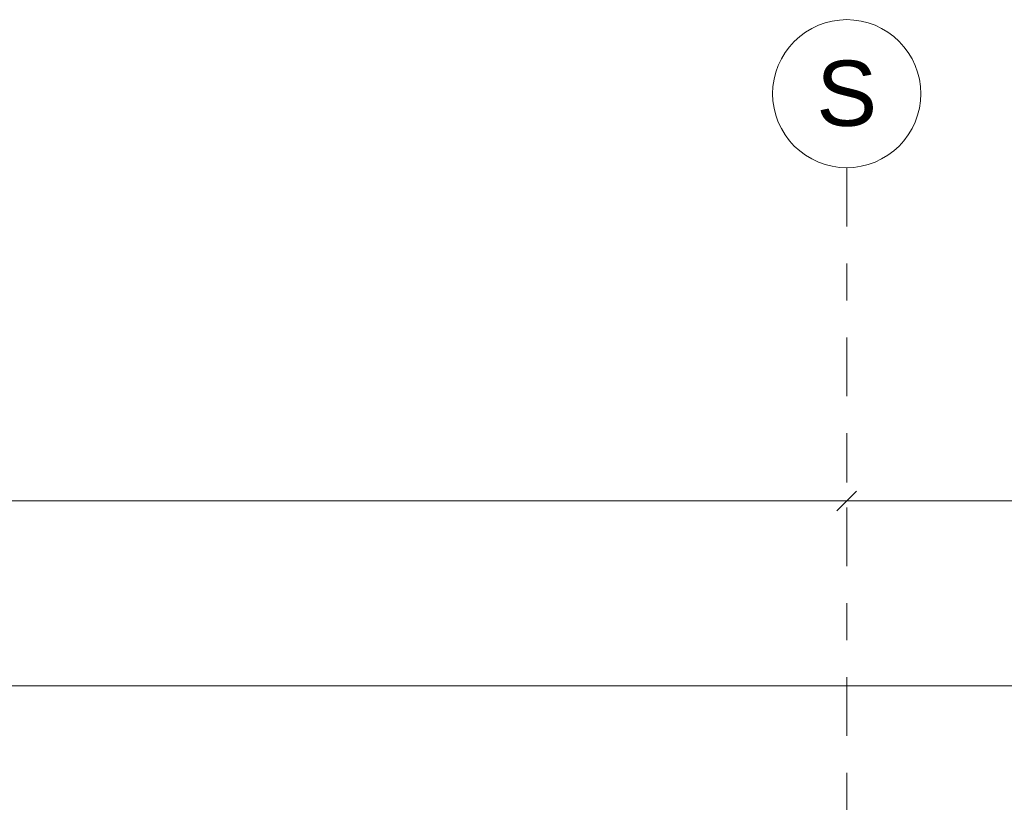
# Model space of a CAD drawing. Header units: metres. Extents: x -273 to 6, y -183 to 13.
# Tile 97 of 141: x -147.25 to -144.6, y 2.07 to 4.2. Entities that reach past the tile are written whole.
import ezdxf

# ---------------------------------------------------------------- set-up
doc = ezdxf.new("R2010")
doc.units = ezdxf.units.M
doc.header["$LTSCALE"] = 0.05
doc.header["$PDMODE"] = 1
doc.header["$PDSIZE"] = -2
doc.linetypes.add('Linienart-53', pattern=[5.291531, 3.175, -1.058062, 0.352704, -0.705764])
doc.layers.get('0').update_dxf_attribs({"lineweight": 25})
doc.layers.add('70 -71 Achsen- 1 Gebäudeachsen', color=7, linetype='Linienart-53', lineweight=18)
doc.layers.add('Keine', color=7, linetype='Continuous', lineweight=9)
doc.layers.add('70 -76 Bemaßung- 2 Allgemein', color=7, linetype='Continuous', lineweight=5, true_color=0x6666cc)
doc.styles.add('Arial', font='arial.ttf')
doc.dimstyles.new('k+k_klein', dxfattribs={"dimtxt": 0.100689, "dimasz": 0.05302, "dimexe": 0.05, "dimexo": 0.15, "dimgap": 0.005, "dimtad": 1, "dimdec": 3, "dimtxsty": 'Arial', "dimblk": 'VW_SLASH-2', "dimblk1": 'VW_SLASH-2', "dimblk2": 'VW_SLASH-2', "dimcen": 0, "dimdle": 0.025, "dimadec": 3, "dimazin": 0, "dimtfac": 0.75, "dimtdec": 3, "dimtix": 1, "dimtmove": 0, "dimatfit": 0, "dimldrblk": 'VW_FILLEDARROW', "dimfxl": 0.1, "dimfxlon": 1, "dimfrac": 2, "dimtolj": 1, "dimarcsym": 0})

# ---------------------------------------------------------------- blocks, each defined once
blk = doc.blocks.new('_Achsen (3D)')
at = {"layer": '70 -71 Achsen- 1 Gebäudeachsen', "transparency": 33554687}
blk.add_line((-145.021, 3.8), (-145.021, -46.172), dxfattribs=at)
at = {"color": 255, "transparency": 33554687}
blk.add_wipeout([(-145.021, 4.2), (-145.0014, 4.199), (-144.982, 4.1961), (-144.9629, 4.1913), (-144.9445, 4.1847), (-144.9267, 4.1763), (-144.9099, 4.1663), (-144.8941, 4.1546), (-144.8796, 4.1414), (-144.8664, 4.1268), (-144.8547, 4.1111), (-144.8446, 4.0942), (-144.8362, 4.0765), (-144.8296, 4.058), (-144.8248, 4.039), (-144.822, 4.0196), (-144.821, 4), (-144.822, 3.9804), (-144.8248, 3.9609), (-144.8296, 3.9419), (-144.8362, 3.9234), (-144.8446, 3.9057), (-144.8547, 3.8888), (-144.8664, 3.8731), (-144.8796, 3.8585), (-144.8941, 3.8454), (-144.9099, 3.8337), (-144.9267, 3.8236), (-144.9445, 3.8152), (-144.9629, 3.8086), (-144.982, 3.8038), (-145.0014, 3.8009), (-145.021, 3.8), (-145.0406, 3.8009), (-145.06, 3.8038), (-145.0791, 3.8086), (-145.0975, 3.8152), (-145.1153, 3.8236), (-145.1321, 3.8337), (-145.1479, 3.8454), (-145.1624, 3.8585), (-145.1756, 3.8731), (-145.1873, 3.8888), (-145.1974, 3.9057), (-145.2058, 3.9234), (-145.2124, 3.9419), (-145.2172, 3.9609), (-145.22, 3.9804), (-145.221, 4), (-145.22, 4.0196), (-145.2172, 4.039), (-145.2124, 4.058), (-145.2058, 4.0765), (-145.1974, 4.0942), (-145.1873, 4.1111), (-145.1756, 4.1268), (-145.1624, 4.1414), (-145.1479, 4.1546), (-145.1321, 4.1663), (-145.1153, 4.1763), (-145.0975, 4.1847), (-145.0791, 4.1913), (-145.06, 4.1961), (-145.0406, 4.199)], dxfattribs=at).dxf.layer = 'Keine'
at = {"layer": 'Keine', "transparency": 33554687, "flags": 128}
blk.add_lwpolyline([(-145.021, 4.2), (-145.0014, 4.199), (-144.982, 4.1961), (-144.9629, 4.1913), (-144.9445, 4.1847), (-144.9267, 4.1763), (-144.9099, 4.1663), (-144.8941, 4.1546), (-144.8796, 4.1414), (-144.8664, 4.1268), (-144.8547, 4.1111), (-144.8446, 4.0942), (-144.8362, 4.0765), (-144.8296, 4.058), (-144.8248, 4.039), (-144.822, 4.0196), (-144.821, 4), (-144.822, 3.9804), (-144.8248, 3.9609), (-144.8296, 3.9419), (-144.8362, 3.9234), (-144.8446, 3.9057), (-144.8547, 3.8888), (-144.8664, 3.8731), (-144.8796, 3.8585), (-144.8941, 3.8454), (-144.9099, 3.8337), (-144.9267, 3.8236), (-144.9445, 3.8152), (-144.9629, 3.8086), (-144.982, 3.8038), (-145.0014, 3.8009), (-145.021, 3.8), (-145.0406, 3.8009), (-145.06, 3.8038), (-145.0791, 3.8086), (-145.0975, 3.8152), (-145.1153, 3.8236), (-145.1321, 3.8337), (-145.1479, 3.8454), (-145.1624, 3.8585), (-145.1756, 3.8731), (-145.1873, 3.8888), (-145.1974, 3.9057), (-145.2058, 3.9234), (-145.2124, 3.9419), (-145.2172, 3.9609), (-145.22, 3.9804), (-145.221, 4), (-145.22, 4.0196), (-145.2172, 4.039), (-145.2124, 4.058), (-145.2058, 4.0765), (-145.1974, 4.0942), (-145.1873, 4.1111), (-145.1756, 4.1268), (-145.1624, 4.1414), (-145.1479, 4.1546), (-145.1321, 4.1663), (-145.1153, 4.1763), (-145.0975, 4.1847), (-145.0791, 4.1913), (-145.06, 4.1961), (-145.0406, 4.199)], close=True, dxfattribs=at)
at = {"layer": 'Keine', "transparency": 33554687, "insert": (-145.021, 4), "char_height": 0.1762, "attachment_point": 5, "line_spacing_factor": 0.970891, "style": 'Arial'}
blk.add_mtext('S', dxfattribs=at)
blk = doc.blocks.new('VW_SLASH-2')
at = {"color": 0, "linetype": 'ByBlock', "lineweight": -2, "transparency": 16777216}
blk.add_line((0.472, 0), (-1, 0), dxfattribs=at)
at = {"color": 0, "lineweight": 5, "transparency": 16777216, "flags": 128}
blk.add_lwpolyline([(0.5, 0.5), (-0.5, -0.5)], dxfattribs=at)
blk = doc.blocks.new('*D2797')
at = {"layer": '70 -76 Bemaßung- 2 Allgemein', "color": 0, "lineweight": -2}
for p, q in [((-152.621, 3.05), (-152.621, 2.95)), ((-145.021, 3.05), (-145.021, 2.95)), ((-145.074, 2.9), (-152.568, 2.9))]:
    blk.add_line(p, q, dxfattribs=at)
at = {"layer": 'Defpoints', "color": 0}
for p in [(-152.621, 2.9), (-152.621, 2.9), (-145.021, 2.9)]:
    blk.add_point(p, dxfattribs=at)
at = {"layer": '70 -76 Bemaßung- 2 Allgemein', "color": 0, "lineweight": -2, "xscale": 0.05302001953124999, "yscale": 0.05302001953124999, "zscale": 0.05302001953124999, "rotation": 180}
blk.add_blockref('VW_SLASH-2', (-152.621, 2.9), dxfattribs=at)
at = {"layer": '70 -76 Bemaßung- 2 Allgemein', "color": 0, "lineweight": -2, "xscale": 0.05302001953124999, "yscale": 0.05302001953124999, "zscale": 0.05302001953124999}
blk.add_blockref('VW_SLASH-2', (-145.021, 2.9), dxfattribs=at)
at = {"layer": '70 -76 Bemaßung- 2 Allgemein', "color": 0, "insert": (-148.821, 2.9704), "char_height": 0.10069, "attachment_point": 5, "style": 'Arial'}
blk.add_mtext('\\A1;7,60', dxfattribs=at)
blk = doc.blocks.new('VW_FILLEDARROW')
at = {"linetype": 'Continuous', "lineweight": 0, "transparency": 16777216}
blk.add_hatch(color=0, dxfattribs=at).paths.add_polyline_path([(-2.829, 0.758), (0, 0), (-2.829, -0.758)])
at = {"color": 0, "lineweight": 5, "transparency": 16777216, "flags": 128}
blk.add_lwpolyline([(-2.829, 0.758), (0, 0), (-2.829, -0.758)], close=True, dxfattribs=at)
blk = doc.blocks.new('*D2798')
at = {"layer": '70 -76 Bemaßung- 2 Allgemein', "color": 0, "lineweight": -2}
for p, q in [((-145.021, 3.05), (-145.021, 2.95)), ((-137.421, 3.05), (-137.421, 2.95)), ((-137.474, 2.9), (-144.968, 2.9))]:
    blk.add_line(p, q, dxfattribs=at)
at = {"layer": 'Defpoints', "color": 0}
for p in [(-145.021, 2.9), (-145.021, 2.9), (-137.421, 2.9)]:
    blk.add_point(p, dxfattribs=at)
at = {"layer": '70 -76 Bemaßung- 2 Allgemein', "color": 0, "lineweight": -2, "xscale": 0.05302001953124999, "yscale": 0.05302001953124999, "zscale": 0.05302001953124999, "rotation": 180}
blk.add_blockref('VW_SLASH-2', (-145.021, 2.9), dxfattribs=at)
at = {"layer": '70 -76 Bemaßung- 2 Allgemein', "color": 0, "lineweight": -2, "xscale": 0.05302001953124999, "yscale": 0.05302001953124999, "zscale": 0.05302001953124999}
blk.add_blockref('VW_SLASH-2', (-137.421, 2.9), dxfattribs=at)
at = {"layer": '70 -76 Bemaßung- 2 Allgemein', "color": 0, "insert": (-141.221, 2.9704), "char_height": 0.10069, "attachment_point": 5, "style": 'Arial'}
blk.add_mtext('\\A1;7,60', dxfattribs=at)
blk = doc.blocks.new('*D2851')
at = {"layer": '70 -76 Bemaßung- 2 Allgemein', "color": 0, "lineweight": -2}
for p, q in [((-168.021, 2.3), (-168.021, 2.45)), ((-114.421, 2.3), (-114.421, 2.45)), ((-114.474, 2.4), (-167.968, 2.4))]:
    blk.add_line(p, q, dxfattribs=at)
at = {"layer": 'Defpoints', "color": 0}
for p in [(-168.021, 2.4), (-114.421, -2.847), (-168.021, -4.152)]:
    blk.add_point(p, dxfattribs=at)
at = {"layer": '70 -76 Bemaßung- 2 Allgemein', "color": 0, "lineweight": -2, "xscale": 0.05302001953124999, "yscale": 0.05302001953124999, "zscale": 0.05302001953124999, "rotation": 180}
blk.add_blockref('VW_SLASH-2', (-168.021, 2.4), dxfattribs=at)
at = {"layer": '70 -76 Bemaßung- 2 Allgemein', "color": 0, "lineweight": -2, "xscale": 0.05302001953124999, "yscale": 0.05302001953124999, "zscale": 0.05302001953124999}
blk.add_blockref('VW_SLASH-2', (-114.421, 2.4), dxfattribs=at)
at = {"layer": '70 -76 Bemaßung- 2 Allgemein', "color": 0, "insert": (-141.221, 2.4654), "char_height": 0.10069, "attachment_point": 5, "style": 'Arial'}
blk.add_mtext('\\A1;53,60', dxfattribs=at)
blk = doc.blocks.new('Gruppe-2779')
at = {"layer": '70 -76 Bemaßung- 2 Allgemein'}
for base, p1, p2, picture, middle in [((-152.62099996, 2.89995802), (-145.02099996, 2.89995802), (-152.62099996, 2.89995802), '*D2797', (-148.82099996, 2.97042156)), ((-145.02099996, 2.89995802), (-137.42099996, 2.89995802), (-145.02099996, 2.89995802), '*D2798', (-141.22099996, 2.97042156))]:
    dim = blk.add_linear_dim(base=base, p1=p1, p2=p2, text='7,60', dimstyle='k+k_klein', override={"dimtxt": 0.100689, "dimgap": 0.01, "dimdec": 8, "dimpost": '<>', "dimtxsty": 'Arial', "dimtmove": 2}, dxfattribs=at)
    dim.commit()
    dim.dimension.update_dxf_attribs({"geometry": picture, "text_midpoint": middle})
blk = doc.blocks.new('Gruppe-2783')
at = {"layer": '70 -76 Bemaßung- 2 Allgemein'}
dim = blk.add_linear_dim(base=(-168.02099996, 2.39995802), p1=(-114.42099996, -2.84704198), p2=(-168.02099996, -4.15204198), text='53,60', dimstyle='k+k_klein', override={"dimtxt": 0.100689, "dimgap": 0.005, "dimdec": 8, "dimpost": '<>', "dimtxsty": 'Arial', "dimtmove": 2}, dxfattribs=at)
dim.commit()
dim.dimension.update_dxf_attribs({"geometry": '*D2851', "text_midpoint": (-141.22099996, 2.46542156)})
blk = doc.blocks.new('_FU_2D Bemaßung_ Beschriftung (3D)')
at = {"layer": '70 -76 Bemaßung- 2 Allgemein'}
for name in ['Gruppe-2779', 'Gruppe-2783']:
    blk.add_blockref(name, (0, 0), dxfattribs=at)

msp = doc.modelspace()

# ---------------------------------------------------------------- block references
at = {"layer": 'Keine', "color": 1}
msp.add_blockref('_Achsen (3D)', (0, 0), dxfattribs=at)

# ---------------------------------------------------------------- next in the draw order: block references
msp.add_blockref('_FU_2D Bemaßung_ Beschriftung (3D)', (0, 0), dxfattribs=at)

doc.saveas('drawing.dxf')
